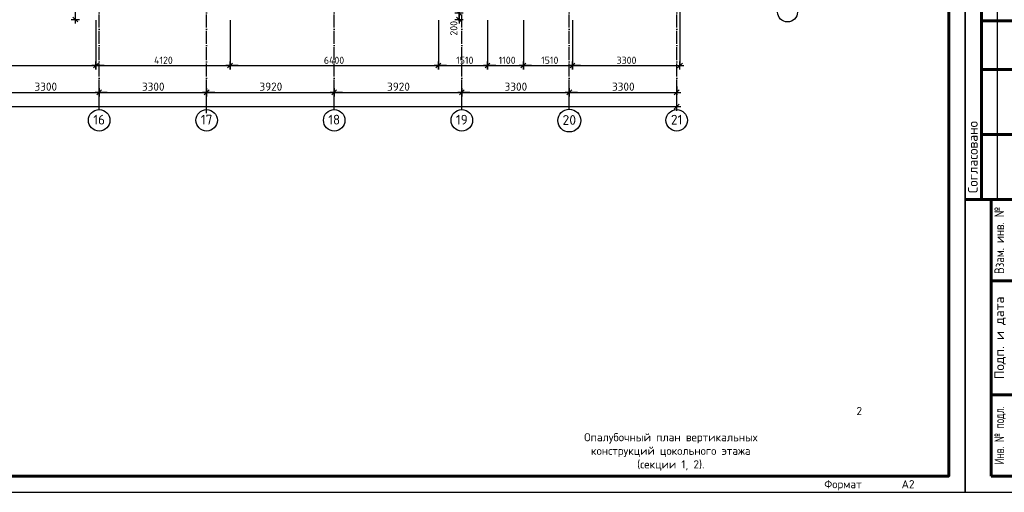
# Model space of a CAD drawing. Header units: millimetres. Extents: x 40580 to 559114, y -343730 to 81020.
# Tile 56 of 256: x 201079 to 231325, y -96794 to -82259. Entities that reach past the tile are written whole.
import ezdxf
from ezdxf.enums import TextEntityAlignment as Align

# ---------------------------------------------------------------- set-up
doc = ezdxf.new("R2010")
doc.units = ezdxf.units.MM
doc.linetypes.add('______11', pattern=[500, 400, -50, 0, -50])
doc.linetypes.add('______5', pattern=[1100, 800, -100, 100, -100])
for name, color, linetype, lineweight in [('0.05', 7, 'Continuous', 5), ('Standard', 7, 'Continuous', 25), ('ТЕКСТ', 7, 'Continuous', 15)]:
    doc.layers.add(name, color=color, linetype=linetype, lineweight=lineweight)
doc.layers.add('___________________', color=253, linetype='______5')
doc.layers.add('______________________', color=7, linetype='Continuous')
doc.styles.add('ISOCPEUR', font='isocpeur.ttf')
doc.styles.add('ГОСТ', font='isocpeur.ttf')
doc.styles.add('ГОСТ 2.304', font='isocpeur.ttf')

# ---------------------------------------------------------------- blocks, each defined once
blk = doc.blocks.new('ALL_ML_STRICH')
at = {"color": 0, "linetype": 'ByBlock', "lineweight": -2}
for p, q in [((-1, 0), (0.5, 0)), ((-0.3, -0.3), (0.3, 0.3)), ((0, -0.5), (0, 0.5))]:
    blk.add_line(p, q, dxfattribs=at)
blk = doc.blocks.new('Из_буфера21367')
at = {"linetype": 'Continuous', "lineweight": 60}
for p, q in [((533, 9000), (533, 15500)), ((533, 14500), (2033, 14500)), ((533, 13000), (2033, 13000)), ((533, 11000), (2033, 11000)), ((33, 9000), (2033, 9000)), ((833, 500), (833, 9000)), ((833, 6500), (2033, 6500)), ((833, 3000), (2033, 3000)), ((2033, 500), (833, 500))]:
    blk.add_line(p, q, dxfattribs=at)
at = {"linetype": 'Continuous', "lineweight": 25}
blk.add_line((1033, 9000), (1033, 15500), dxfattribs=at)
at = {"linetype": 'Continuous', "lineweight": 60, "ltscale": 100}
for p, q in [((58933, 500), (58933, 6000)), ((40433, 500), (58933, 500))]:
    blk.add_line(p, q, dxfattribs=at)
at = {"linetype": 'Continuous', "lineweight": 25, "ltscale": 100}
blk.add_lwpolyline([(33, 0), (59433, 0), (59433, 42000), (33, 42000), (33, 0)], dxfattribs=at)
blk.add_lwpolyline([(33, 0), (59433, 0), (59433, 42000), (33, 42000), (33, 0)], dxfattribs=at)
at = {"linetype": 'Continuous', "lineweight": 60, "ltscale": 100}
blk.add_lwpolyline([(2033, 500), (58933, 500), (58933, 41500), (2033, 41500), (2033, 500)], dxfattribs=at)
at = {"linetype": 'Continuous', "lineweight": 25, "style": 'ГОСТ 2.304'}
blk.add_text('Согласовано', height=300, rotation=90, dxfattribs=at).set_placement((421, 9200))
for s, width, p in [('Взам. инв. №', 0.8, (1083, 7750)), ('Инв. № подл.', 0.7, (1083, 1750))]:
    blk.add_text(s, height=300, rotation=90, dxfattribs=dict(at, width=width)).set_placement(p, align=Align.MIDDLE_CENTER)
blk.add_text('Подп. и дата', height=300, rotation=90, dxfattribs=at).set_placement((1083, 4750), align=Align.MIDDLE_CENTER)
at = {"linetype": 'Continuous', "lineweight": 25, "ltscale": 100, "style": 'ГОСТ 2.304'}
blk.add_text('Формат', height=250, dxfattribs=at).set_placement((55683, 125), align=Align.CENTER)
blk.add_text('A2', height=250, dxfattribs=at).set_placement((57483, 125))

msp = doc.modelspace()

# ---------------------------------------------------------------- linework, layer by layer
at = {"layer": '___________________', "color": 253, "linetype": '______11'}
for p, q in [((203520.5, -85004.1), (203520.5, -64804.1)), ((203520.5, -85004.1), (203520.5, -64804.1)), ((206820.5, -85004.1), (206820.5, -64804.1)), ((206820.5, -85004.1), (206820.5, -64804.1)), ((210740.5, -85004.1), (210740.5, -64804.1)), ((210740.5, -85004.1), (210740.5, -64804.1)), ((214660.5, -85004.1), (214660.5, -64804.1)), ((214660.5, -85004.1), (214660.5, -64804.1)), ((217960.5, -85004.1), (217960.5, -64804.1)), ((217960.5, -85004.1), (217960.5, -64804.1)), ((221260.5, -85004.1), (221260.5, -64804.1)), ((221260.5, -85004.1), (221260.5, -64804.1)), ((203520.5, -85004.1), (203520.5, -85004.1)), ((203520.5, -85004.1), (203520.5, -85004.1)), ((206820.5, -85004.1), (206820.5, -85004.1)), ((206820.5, -85004.1), (206820.5, -85004.1)), ((210740.5, -85004.1), (210740.5, -85004.1)), ((210740.5, -85004.1), (210740.5, -85004.1)), ((214660.5, -85004.1), (214660.5, -85004.1)), ((214660.5, -85004.1), (214660.5, -85004.1)), ((217960.5, -85004.1), (217960.5, -85004.1)), ((217960.5, -85004.1), (217960.5, -85004.1)), ((221260.5, -85004.1), (221260.5, -85004.1)), ((221260.5, -85004.1), (221260.5, -85004.1))]:
    msp.add_line(p, q, dxfattribs=at)
at = {"layer": '___________________', "color": 7, "linetype": 'Continuous'}
for centre, radius in [((224666.3, -82023.6), 305.8), ((203520.9, -85353.8), 330.4), ((206820.9, -85353.8), 330.4), ((210740.9, -85353.8), 330.4), ((214660.9, -85353.8), 330.4), ((217962.3, -85363.2), 349.3), ((221260.9, -85353.8), 330.4)]:
    msp.add_circle(centre, radius, dxfattribs=at)
at = {"layer": '______________________', "color": 253, "linetype": 'Continuous'}
for p, q in [((221360.5, -81024.1), (221360.5, -83668.3)), ((203420.5, -82274.1), (203420.5, -83668.3)), ((203420.5, -82274.1), (203420.5, -83668.3)), ((207540.5, -82274.1), (207540.5, -83668.3)), ((207540.5, -82274.1), (207540.5, -83668.3)), ((213940.5, -82274.1), (213940.5, -83668.3)), ((213940.5, -82274.1), (213940.5, -83668.3)), ((215450.5, -82274.1), (215450.5, -83668.3)), ((215450.5, -82274.1), (215450.5, -83668.3)), ((216550.5, -82274.1), (216550.5, -83668.3)), ((216550.5, -82274.1), (216550.5, -83668.3)), ((218060.5, -82274.1), (218060.5, -83668.3)), ((218060.5, -82274.1), (218060.5, -83668.3))]:
    msp.add_line(p, q, dxfattribs=at)
at = {"layer": '______________________', "color": 7, "linetype": 'Continuous'}
for p, q in [((197020.5, -83668.3), (203420.5, -83668.3)), ((203420.5, -83668.3), (207540.5, -83668.3)), ((207540.5, -83668.3), (213940.5, -83668.3)), ((213940.5, -83668.3), (215450.5, -83668.3)), ((215450.5, -83668.3), (216550.5, -83668.3)), ((216550.5, -83668.3), (218060.5, -83668.3)), ((218060.5, -83668.3), (221360.5, -83668.3))]:
    msp.add_line(p, q, dxfattribs=at)
at = {"layer": '______________________'}
for p, q in [((221260.5, -84311.4), (221260.5, -84493.8)), ((200220.5, -84493.8), (203520.5, -84493.8)), ((203520.5, -85034.1), (203520.5, -84493.8)), ((203520.5, -84493.8), (206820.5, -84493.8)), ((203520.5, -85034.1), (203520.5, -84493.8)), ((206820.5, -85134.1), (206820.5, -84493.8)), ((206820.5, -84493.8), (210740.5, -84493.8)), ((206820.5, -85134.1), (206820.5, -84493.8)), ((210740.5, -85034.1), (210740.5, -84493.8)), ((210740.5, -84493.8), (214660.5, -84493.8)), ((210740.5, -85034.1), (210740.5, -84493.8)), ((214660.5, -85034.1), (214660.5, -84493.8)), ((214660.5, -84493.8), (217960.5, -84493.8)), ((214660.5, -85034.1), (214660.5, -84493.8)), ((217960.5, -85034.1), (217960.5, -84493.8)), ((217960.5, -84493.8), (221260.5, -84493.8)), ((217960.5, -85034.1), (217960.5, -84493.8)), ((179180.5, -84933.8), (221260.5, -84933.8)), ((221260.5, -85034.1), (221260.5, -84933.8))]:
    msp.add_line(p, q, dxfattribs=at)
at = {"layer": 'Standard', "color": 7, "linetype": 'Continuous', "lineweight": 50, "transparency": 33554687}
msp.add_line((230119.9, -87794), (230126.1, -87794), dxfattribs=at)

# ---------------------------------------------------------------- block references
at = {"layer": '0.05', "ltscale": 50}
for p in [(170687.3, -96794), (230087.3, -96794)]:
    msp.add_blockref('Из_буфера21367', p, dxfattribs=at)
at = {"layer": '______________________', "color": 7, "linetype": 'Continuous', "xscale": 250, "yscale": 250, "zscale": 250}
for p, rotation in [((214575.1, -82054.1), 90), ((202787.9, -82254.1), 270), ((214575.1, -82254.1), 270), ((203420.5, -83668.3), 180), ((207540.5, -83668.3), 180), ((213940.5, -83668.3), 180), ((215450.5, -83668.3), 180), ((216550.5, -83668.3), 180), ((218060.5, -83668.3), 180)]:
    msp.add_blockref('ALL_ML_STRICH', p, dxfattribs=dict(at, rotation=rotation))
for p in [(203420.5, -83668.3), (207540.5, -83668.3), (213940.5, -83668.3), (215450.5, -83668.3), (216550.5, -83668.3), (218060.5, -83668.3), (221360.5, -83668.3)]:
    msp.add_blockref('ALL_ML_STRICH', p, dxfattribs=at)
at = {"layer": '______________________', "xscale": 250, "yscale": 250, "zscale": 250}
for p in [(203520.5, -84493.8), (206820.5, -84493.8), (210740.5, -84493.8), (214660.5, -84493.8), (217960.5, -84493.8), (221260.5, -84493.8), (221260.5, -84933.8)]:
    msp.add_blockref('ALL_ML_STRICH', p, dxfattribs=at)
at = {"layer": '______________________', "xscale": 250, "yscale": 250, "zscale": 250, "rotation": 180}
for p in [(203520.5, -84493.8), (206820.5, -84493.8), (210740.5, -84493.8), (214660.5, -84493.8), (217960.5, -84493.8)]:
    msp.add_blockref('ALL_ML_STRICH', p, dxfattribs=at)

# ---------------------------------------------------------------- texts
at = {"linetype": 'Continuous', "lineweight": 25, "style": 'ГОСТ 2.304'}
msp.add_text('2', height=250, dxfattribs=at).set_placement((226869.9, -94294), align=Align.MIDDLE_CENTER)
at = {"layer": '___________________', "color": 7, "linetype": 'Continuous', "style": 'ISOCPEUR'}
for s, width, p, p2 in [('16', 0.999536, (203340.9, -85484.3), (203700.7, -85484.3)), ('17', 0.999536, (206640.9, -85484.3), (207000.7, -85484.3)), ('18', 0.999536, (210560.9, -85484.3), (210920.7, -85484.3)), ('19', 0.999536, (214480.9, -85484.3), (214840.7, -85484.3)), ('20', 0.999205, (217752.3, -85493.7), (218172, -85493.7)), ('21', 0.999536, (221080.9, -85484.3), (221440.7, -85484.3))]:
    msp.add_text(s, height=300, dxfattribs=dict(at, width=width)).set_placement(p, p2, align=Align.FIT)
at = {"layer": '______________________', "color": 7, "style": 'ISOCPEUR'}
msp.add_text('200', height=220, rotation=90, dxfattribs=at).set_placement((214525.1, -82749.3))
for s, p in [('4120', (205205.5, -83618.3)), ('6400', (210421.5, -83618.3)), ('1510', (214486.5, -83618.3)), ('1100', (215791.5, -83618.3)), ('1510', (217096.5, -83618.3)), ('3300', (219413.5, -83618.3))]:
    msp.add_text(s, height=220, dxfattribs=at).set_placement(p)
at = {"layer": '______________________', "style": 'ISOCPEUR'}
for s, p in [('3300', (201533, -84443.8)), ('3300', (204833, -84443.8)), ('3920', (208443, -84443.8)), ('3920', (212363, -84443.8)), ('3300', (215973, -84443.8)), ('3300', (219273, -84443.8))]:
    msp.add_text(s, height=250, dxfattribs=at).set_placement(p)
at = {"layer": 'ТЕКСТ', "color": 7, "insert": (218019.9, -94975.1), "char_height": 250, "attachment_point": 1, "style": 'ГОСТ'}
msp.add_mtext_dynamic_manual_height_columns('\\pxqc;Опалубочный план вертикальных конструкций цокольного этажа (секции 1, 2).', width=6119.959, gutter_width=12.5, heights=[0], dxfattribs=at)

doc.saveas('drawing.dxf')
